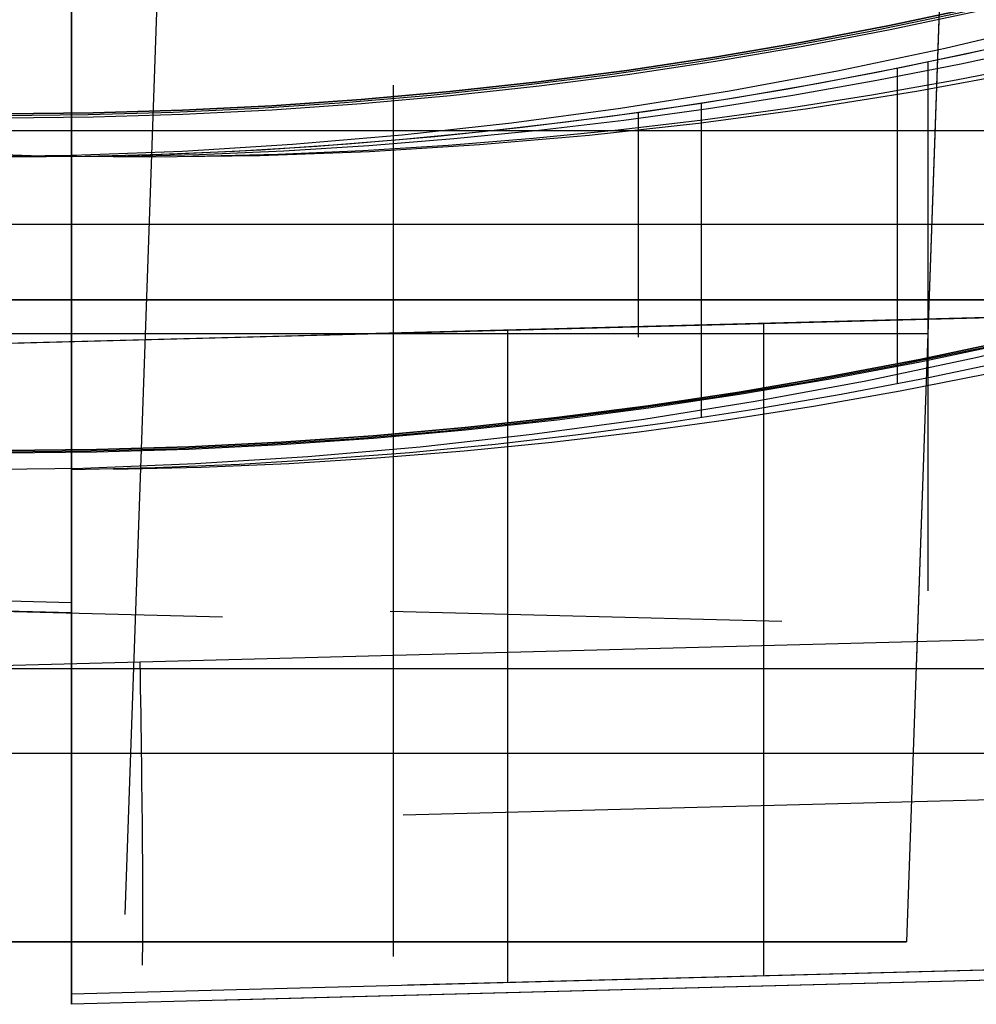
# Model space of a CAD drawing. Header units: millimetres. Extents: x -15 to 7, y 1 to 148.
# Tile 90 of 256: x -0.2 to 3.47, y 6.53 to 10.3. Entities that reach past the tile are written whole.
import ezdxf

# ---------------------------------------------------------------- set-up
doc = ezdxf.new("R2010")
doc.units = ezdxf.units.MM
doc.header["$MEASUREMENT"] = 0
doc.layers.add('Default', color=7, linetype='Continuous', true_color=0x000000)

msp = doc.modelspace()

# ---------------------------------------------------------------- linework, layer by layer
at = {"layer": 'Default', "color": 1, "true_color": 0xff0000, "extrusion": (0.001217, 0.034857, 0.999392)}
msp.add_lwpolyline([(-2.9618, -13.4952), (-2.9618, -7.9365)], dxfattribs=at)
at = {"layer": 'Default', "color": 254, "true_color": 0xcad1ee, "extrusion": (1, 0, 0)}
for points in [[(12.0579, -91.8617), (9.1147, -93.8746)], [(10.0617, -32.2789), (12.0711, -33.6532)], [(8.2712, -32.3359), (11.4486, -34.509)], [(11.4486, -91.0128), (8.07, -93.3235)], [(7.309, -92.1309), (11.3406, -89.3736)], [(7.223, -92.0855), (11.2546, -89.3282)], [(10.6876, -35.7016), (7.9225, -33.8105)], [(10.6016, -35.7469), (7.8365, -33.8558)], [(10.0472, -35.3678), (10.0472, -33.5505)], [(9.9888, -92.0112), (9.9888, -90.1939)], [(9.7806, -17.7793), (9.7806, -18.5448)], [(9.1147, -100.9003), (9.1147, -104.1287)], [(9.1147, -97.415), (9.1147, -98.289)], [(9.1147, -93.8746), (9.1147, -94.8038)], [(9.0883, -20.8373), (9.0883, -22.1951)], [(8.5805, -18.5448), (8.5805, -19.2793)], [(8.1556, -19.2793), (8.1556, -17.7793)], [(8.07, -100.9441), (8.07, -104.0849)], [(8.07, -93.3235), (8.07, -94.76)], [(8.07, -97.4588), (8.07, -98.2452)], [(8.0306, -19.2793), (8.0306, -22.1383)], [(6.5306, -19.2788), (6.5309, -19.2455), (6.5321, -19.212), (6.5339, -19.1781), (6.5366, -19.144), (6.5401, -19.1098), (6.5444, -19.0753), (6.5496, -19.0407), (6.5556, -19.0059), (6.5625, -18.971), (6.5702, -18.9361), (6.5789, -18.9011), (6.5884, -18.8661), (6.5989, -18.8312), (6.6103, -18.7963), (6.6226, -18.7615), (6.6358, -18.7268), (6.65, -18.6923), (6.6651, -18.6579), (6.6811, -18.6238), (6.6981, -18.59), (6.7159, -18.5565), (6.7347, -18.5233), (6.7544, -18.4906), (6.775, -18.4582), (6.7964, -18.4263), (6.8187, -18.3949), (6.8419, -18.364), (6.8659, -18.3336), (6.8907, -18.3039), (6.9163, -18.2747), (6.9426, -18.2463), (6.9697, -18.2185), (6.9975, -18.1914), (7.026, -18.165), (7.0551, -18.1394), (7.0848, -18.1146), (7.1152, -18.0907), (7.1461, -18.0675), (7.1775, -18.0452), (7.2094, -18.0237), (7.2418, -18.0032), (7.2746, -17.9835), (7.3077, -17.9647), (7.3412, -17.9468), (7.3751, -17.9299), (7.4092, -17.9139), (7.4435, -17.8988), (7.478, -17.8846), (7.5127, -17.8714), (7.5475, -17.8591), (7.5824, -17.8477), (7.6174, -17.8372), (7.6523, -17.8277), (7.6873, -17.819), (7.7223, -17.8112), (7.7571, -17.8044), (7.7919, -17.7984), (7.8265, -17.7932), (7.861, -17.7889), (7.8953, -17.7854), (7.9293, -17.7827), (7.9632, -17.7808), (7.9968, -17.7797), (8.03, -17.7793)], [(7.32, -104.0849), (7.32, -100.9441)], [(7.32, -98.2452), (7.32, -97.4588)], [(6.57, -93.3232), (6.5707, -93.2793), (6.5726, -93.2352), (6.5759, -93.1908), (6.5805, -93.1464), (6.5865, -93.1018), (6.5938, -93.0571), (6.6025, -93.0126), (6.6127, -92.9681), (6.6242, -92.9238), (6.6371, -92.8797), (6.6514, -92.8359), (6.6671, -92.7924), (6.6841, -92.7494), (6.7025, -92.7069), (6.7223, -92.6649), (6.7433, -92.6235), (6.7656, -92.5828), (6.7891, -92.5429), (6.8138, -92.5037), (6.8397, -92.4653), (6.8667, -92.4278), (6.8948, -92.3913), (6.9239, -92.3558), (6.9539, -92.3212), (6.9849, -92.2878), (7.0168, -92.2554), (7.0495, -92.2241), (7.0829, -92.194), (7.117, -92.1651), (7.1518, -92.1374), (7.1871, -92.1108), (7.223, -92.0855)], [(6.656, -100.8581), (6.656, -104.1709)], [(6.656, -93.3686), (6.656, -94.8459)], [(6.656, -97.3729), (6.656, -98.3312)], [(6.5862, -22.1894), (6.6143, -22.1881), (6.642, -22.1877)], [(6.6165, -19.3648), (6.6165, -22.2183)], [(6.57, -104.0849), (6.57, -100.9441)], [(6.57, -94.76), (6.57, -93.3232)], [(6.57, -98.2452), (6.57, -97.4588)], [(6.5306, -22.1383), (6.5306, -19.2788)]]:
    msp.add_lwpolyline(points, dxfattribs=at)
at = {"layer": 'Default', "color": 1, "true_color": 0xff0000, "extrusion": (0.999392, -0.034857, -0.001217)}
msp.add_lwpolyline([(11.5414, -28.3385), (6.8775, -28.5013)], dxfattribs=at)
at = {"layer": 'Default', "color": 1, "true_color": 0xff0000}
for points in [[(3.3628, 11.4311), (3.2, 6.77)], [(-4.4231, 9.88), (3.9231, 9.88)], [(-5.4379, 9.5206), (5.0357, 9.5206)], [(5.0357, 9.2311), (-5.4379, 9.2311)], [(-4.4005, 9.2311), (3.9005, 9.2311)], [(3.2814, 9.1006), (-3.7814, 9.1006)], [(3.8511, 7.8163), (-4.3511, 7.8163)], [(3.8398, 7.4918), (-4.3398, 7.4918)], [(3.2, 6.77), (-3.7, 6.77)], [(-3.7, 6.77), (3.2, 6.77)], [(-3.7, 6.77), (3.2, 6.77)]]:
    msp.add_lwpolyline(points, dxfattribs=at)
at = {"layer": 'Default', "color": 254, "true_color": 0xcad1ee}
for points in [[(5.0887, 10.7958), (4.7696, 10.6949), (4.4476, 10.6), (4.1229, 10.5112), (3.7957, 10.4285), (3.4662, 10.3521), (3.1345, 10.282), (2.8009, 10.2184), (2.4655, 10.1612), (2.1285, 10.1106), (1.7901, 10.0667), (1.4504, 10.0294), (1.1098, 9.9988), (0.7684, 9.975), (0.4263, 9.958), (0.0839, 9.9478), (-0.2588, 9.9443)], [(-0.2588, 9.9443), (0.0839, 9.9478), (0.4263, 9.958), (0.7684, 9.975), (1.1098, 9.9988), (1.4504, 10.0294), (1.7901, 10.0667), (2.1285, 10.1106), (2.4655, 10.1612), (2.8009, 10.2184), (3.1345, 10.282), (3.4662, 10.3521), (3.7957, 10.4285), (4.1229, 10.5112), (4.4476, 10.6), (4.7696, 10.6949), (5.0887, 10.7958)], [(5.0912, 10.7883), (4.7521, 10.6814), (4.4127, 10.582), (4.0731, 10.49), (3.7336, 10.4055), (3.3944, 10.3283), (3.0557, 10.2584), (2.7178, 10.1956), (2.3808, 10.1399), (2.0449, 10.0912), (1.7104, 10.0494), (1.3774, 10.0144), (1.0461, 9.986), (0.7167, 9.9641), (0.3893, 9.9487), (0.0641, 9.9395), (-0.2588, 9.9365)], [(5.0912, 10.7883), (4.7521, 10.6814), (4.4127, 10.582), (4.0731, 10.49), (3.7336, 10.4055), (3.3944, 10.3283), (3.0557, 10.2584), (2.7178, 10.1956), (2.3808, 10.1399), (2.0449, 10.0912), (1.7104, 10.0494), (1.3774, 10.0144), (1.0461, 9.986), (0.7167, 9.9641), (0.3893, 9.9487), (0.0641, 9.9395), (-0.2588, 9.9365)], [(-0.2588, 9.9286), (0.0842, 9.932), (0.4269, 9.9423), (0.7693, 9.9593), (1.1111, 9.9832), (1.452, 10.0138), (1.7919, 10.0511), (2.1306, 10.0951), (2.468, 10.1457), (2.8037, 10.2029), (3.1376, 10.2666), (3.4696, 10.3368), (3.7994, 10.4132), (4.1269, 10.496), (4.4519, 10.5849), (4.7742, 10.6799), (5.0936, 10.7808)], [(-0.2588, 9.9286), (0.0842, 9.932), (0.4269, 9.9423), (0.7693, 9.9593), (1.1111, 9.9832), (1.452, 10.0138), (1.7919, 10.0511), (2.1306, 10.0951), (2.468, 10.1457), (2.8037, 10.2029), (3.1376, 10.2666), (3.4696, 10.3368), (3.7994, 10.4132), (4.1269, 10.496), (4.4519, 10.5849), (4.7742, 10.6799), (5.0936, 10.7808)], [(-1.5, 9.823), (-1.1868, 9.8034), (-0.8754, 9.7896), (-0.5661, 9.7814), (-0.2588, 9.7786), (0.067, 9.7817), (0.3952, 9.7909), (0.7256, 9.8065), (1.058, 9.8286), (1.3924, 9.8572), (1.7284, 9.8926), (2.066, 9.9348), (2.405, 9.9839), (2.745, 10.0401), (3.0861, 10.1035), (3.4278, 10.174), (3.7701, 10.2519), (4.1128, 10.3373), (4.4555, 10.43), (4.798, 10.5304), (5.1402, 10.6383)], [(0, 9.7806), (0.3114, 9.788), (0.6248, 9.8011), (0.9401, 9.82), (1.2572, 9.8449), (1.5758, 9.8757), (1.896, 9.9127), (2.2174, 9.9559), (2.54, 10.0054), (2.8635, 10.0613), (3.1879, 10.1237), (3.5128, 10.1927), (3.8382, 10.2683), (4.1638, 10.3506), (4.4895, 10.4397), (4.815, 10.5355), (5.1402, 10.6383)], [(3.1648, 8.9094), (3.1648, 10.1191)], [(3.283, 8.116), (3.283, 10.1432)], [(1.2343, 6.714), (1.2343, 10.0541)], [(2.4148, 8.7796), (2.4148, 9.9855)], [(2.1725, 9.0883), (2.1725, 9.9495)], [(0, 8.03), (0, 9.7806)], [(0, 9.7806), (0, 8.5805)], [(-0.2588, 8.6531), (0.0956, 8.6566), (0.4498, 8.6672), (0.8036, 8.6848), (1.1568, 8.7094), (1.5091, 8.741), (1.8604, 8.7796), (2.2104, 8.8251), (2.559, 8.8774), (2.906, 8.9365), (3.2511, 9.0023), (3.5941, 9.0748), (3.9349, 9.1539), (4.2733, 9.2394), (4.6092, 9.3313), (4.9422, 9.4294), (5.2724, 9.5337)], [(5.2724, 9.5337), (4.9422, 9.4294), (4.6092, 9.3313), (4.2733, 9.2394), (3.9349, 9.1539), (3.5941, 9.0748), (3.2511, 9.0023), (2.906, 8.9365), (2.559, 8.8774), (2.2104, 8.8251), (1.8604, 8.7796), (1.5091, 8.741), (1.1568, 8.7094), (0.8036, 8.6848), (0.4498, 8.6672), (0.0956, 8.6566), (-0.2588, 8.6531)], [(-0.2588, 8.6487), (0.0751, 8.6518), (0.4114, 8.6613), (0.7499, 8.6773), (1.0906, 8.6999), (1.4332, 8.7292), (1.7776, 8.7655), (2.1235, 8.8087), (2.4708, 8.8591), (2.8193, 8.9167), (3.1688, 8.9816), (3.519, 9.0539), (3.8698, 9.1337), (4.2209, 9.2211), (4.572, 9.3162), (4.9231, 9.419), (5.2737, 9.5296)], [(-0.2588, 8.6487), (0.0751, 8.6518), (0.4114, 8.6613), (0.7499, 8.6773), (1.0906, 8.6999), (1.4332, 8.7292), (1.7776, 8.7655), (2.1235, 8.8087), (2.4708, 8.8591), (2.8193, 8.9167), (3.1688, 8.9816), (3.519, 9.0539), (3.8698, 9.1337), (4.2209, 9.2211), (4.572, 9.3162), (4.9231, 9.419), (5.2737, 9.5296)], [(-0.2588, 8.6443), (0.0958, 8.6479), (0.4502, 8.6585), (0.8042, 8.6761), (1.1575, 8.7007), (1.51, 8.7324), (1.8615, 8.7709), (2.2117, 8.8164), (2.5604, 8.8688), (2.9075, 8.9279), (3.2528, 8.9938), (3.596, 9.0663), (3.937, 9.1454), (4.2756, 9.2309), (4.6116, 9.3229), (4.9448, 9.4211), (5.2751, 9.5254)], [(-0.2588, 8.6443), (0.0958, 8.6479), (0.4502, 8.6585), (0.8042, 8.6761), (1.1575, 8.7007), (1.51, 8.7324), (1.8615, 8.7709), (2.2117, 8.8164), (2.5604, 8.8688), (2.9075, 8.9279), (3.2528, 8.9938), (3.596, 9.0663), (3.937, 9.1454), (4.2756, 9.2309), (4.6116, 9.3229), (4.9448, 9.4211), (5.2751, 9.5254)], [(0, 8.5805), (0.3207, 8.588), (0.6436, 8.6014), (0.9684, 8.6208), (1.295, 8.6463), (1.6233, 8.6779), (1.9531, 8.7159), (2.2843, 8.7604), (2.6166, 8.8113), (2.9499, 8.8688), (3.2841, 8.9331), (3.6189, 9.0041), (3.9541, 9.0819), (4.2896, 9.1667), (4.6251, 9.2584), (4.9605, 9.3572), (5.2955, 9.463)], [(-1.5, 9.0316), (4.845, 9.1977)], [(-1.5, 9.0316), (4.845, 9.1977)], [(1.4219, 9.1081), (4.845, 9.1977)], [(2.6527, 6.6395), (2.6527, 9.1403)], [(2.6527, 6.6395), (2.6527, 9.1403)], [(2.6527, 6.6395), (2.6527, 9.1403)], [(2.6527, 6.6395), (2.6527, 9.1403)], [(1.6725, 6.6138), (1.6725, 9.1147)], [(1.2343, 6.7516), (1.2343, 9.0637)], [(0, 8.5805), (0, 8.0306)], [(0, 6.6868), (0, 8.2712)], [(0, 8.07), (-1.5, 8.1093)], [(0, 8.07), (-1.5, 8.1093)], [(0, 8.07), (-1.5, 8.1093)], [(0, 8.0306), (-1.5, 8.0698)], [(0, 6.57), (0, 8.07)], [(0, 8.07), (0, 6.57)], [(0, 8.07), (0, 6.57)], [(0, 8.07), (0, 6.57)], [(0, 6.57), (0, 8.07)], [(0, 8.07), (0, 6.57)], [(0, 8.07), (0, 6.57)], [(0, 8.0306), (0, 6.7534)], [(0, 8.0306), (0, 6.5306)], [(6.5659, 6.742), (0, 6.57)], [(6.5659, 6.742), (0, 6.57)], [(6.5659, 6.742), (0, 6.57)], [(6.5659, 6.7025), (0, 6.5306)]]:
    msp.add_lwpolyline(points, dxfattribs=at)
at = {"layer": 'Default', "color": 254, "true_color": 0xcad1ee, "extrusion": (0.026177, 2.53808e-14, 0.999657)}
msp.add_lwpolyline([(9.823, 0.9565), (9.7981, 0.5386), (9.7833, 0.1192), (9.7786, -0.3011), (9.7841, -0.722), (9.7998, -1.1431), (9.8257, -1.5641), (9.8619, -1.9847), (9.9082, -2.4043), (9.9647, -2.8227), (10.0313, -3.2394), (10.108, -3.6542), (10.1946, -4.0667), (10.2911, -4.4764), (10.3973, -4.8831), (10.5131, -5.2864), (10.6383, -5.6859)], dxfattribs=at)
at = {"layer": 'Default', "color": 254, "true_color": 0xcad1ee, "extrusion": (-0.008727, 2.58866e-14, 0.999962)}
msp.add_lwpolyline([(4.9671, 10.6383), (4.5677, 10.5131), (4.1645, 10.3973), (3.758, 10.2911), (3.3483, 10.1946), (2.936, 10.108), (2.5214, 10.0313), (2.1047, 9.9647), (1.6865, 9.9082), (1.267, 9.8619), (0.8466, 9.8257), (0.4257, 9.7998), (0.0047, 9.7841), (-0.4161, 9.7786), (-0.8363, 9.7833), (-1.2555, 9.7981), (-1.6733, 9.823)], dxfattribs=at)
at = {"layer": 'Default', "color": 254, "true_color": 0xcad1ee, "extrusion": (0.026177, 1.50365e-13, 0.999657)}
msp.add_lwpolyline([(10.6383, -5.6074), (10.5399, -5.2965), (10.4474, -4.9835), (10.3606, -4.6685), (10.2797, -4.3516), (10.2047, -4.033), (10.1357, -3.7129), (10.0727, -3.3914), (10.0157, -3.0687), (9.9648, -2.745), (9.9201, -2.4205), (9.8815, -2.0953), (9.849, -1.7696), (9.8227, -1.4436), (9.8025, -1.1175), (9.7885, -0.7913), (9.7806, -0.4654)], dxfattribs=at)
at = {"layer": 'Default', "color": 254, "true_color": 0xcad1ee, "extrusion": (0.008727, 3.37244e-14, 0.999962)}
msp.add_lwpolyline([(0.1618, 9.7806), (0.4877, 9.7885), (0.8137, 9.8025), (1.1398, 9.8227), (1.4657, 9.849), (1.7913, 9.8815), (2.1163, 9.9201), (2.4408, 9.9648), (2.7643, 10.0157), (3.0869, 10.0727), (3.4083, 10.1357), (3.7283, 10.2047), (4.0468, 10.2797), (4.3636, 10.3606), (4.6785, 10.4474), (4.9915, 10.5399), (5.3022, 10.6383)], dxfattribs=at)
at = {"layer": 'Default', "color": 254, "true_color": 0xcad1ee, "extrusion": (-0.008092, 0.999967, -0.000211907)}
msp.add_lwpolyline([(1.4188, -32.373), (-4.05, -32.2298)], dxfattribs=at)
at = {"layer": 'Default', "color": 254, "true_color": 0xcad1ee, "extrusion": (0.014774, 0.999891, -0.000319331)}
msp.add_lwpolyline([(0.1459, -33.4284), (1.646, -33.396)], dxfattribs=at)
at = {"layer": 'Default', "color": 254, "true_color": 0xcad1ee, "extrusion": (0.014774, 0.999891, 0.000319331)}
msp.add_lwpolyline([(0.1443, -92.1654), (1.6445, -92.1978)], dxfattribs=at)
at = {"layer": 'Default', "color": 1, "true_color": 0xff0000, "extrusion": (1, 0, 0)}
for points in [[(9.546, -30.5781), (9.546, -28.4079)], [(6.77, -30.4812), (6.77, -28.5049)]]:
    msp.add_lwpolyline(points, dxfattribs=at)
at = {"layer": 'Default', "color": 254, "true_color": 0xcad1ee, "extrusion": (-0.008727, -4.6445e-15, 0.999962)}
msp.add_lwpolyline([(5.1224, 9.463), (4.7136, 9.3348), (4.301, 9.2162), (3.8849, 9.1074), (3.4657, 9.0085), (3.0438, 8.9196), (2.6195, 8.8409), (2.1932, 8.7723), (1.7652, 8.7141), (1.3359, 8.6662), (0.9057, 8.6287), (0.475, 8.6017), (0.0442, 8.585), (-0.3865, 8.5787), (-0.8165, 8.5828), (-1.2456, 8.5971), (-1.6733, 8.6218)], dxfattribs=at)
at = {"layer": 'Default', "color": 254, "true_color": 0xcad1ee, "extrusion": (0.008727, 3.32521e-14, 0.999962)}
msp.add_lwpolyline([(5.4575, 9.463), (5.1374, 9.3617), (4.815, 9.2663), (4.4905, 9.177), (4.1642, 9.0936), (3.8361, 9.0164), (3.5064, 8.9454), (3.1753, 8.8805), (2.843, 8.8219), (2.5096, 8.7696), (2.1754, 8.7236), (1.8405, 8.6839), (1.505, 8.6505), (1.1693, 8.6235), (0.8334, 8.6028), (0.4975, 8.5885), (0.1618, 8.5805)], dxfattribs=at)
at = {"layer": 'Default', "color": 254, "true_color": 0xcad1ee, "extrusion": (-0.014774, 0.999891, 0.000319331)}
msp.add_lwpolyline([(-6.7037, -90.8261), (-0.137, -90.6842)], dxfattribs=at)
at = {"layer": 'Default', "color": 254, "true_color": 0xcad1ee, "extrusion": (-0.014774, 0.999891, -0.000319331)}
msp.add_lwpolyline([(-6.7034, -34.6821), (-0.1368, -34.824)], dxfattribs=at)
at = {"layer": 'Default', "color": 254, "true_color": 0xcad1ee, "extrusion": (0.026159, 0.000684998, 0.999658)}
for points in [[(9.0678, -7.8094), (9.0678, -1.46)], [(9.0678, -6.7795), (9.0678, -1.3072)]]:
    msp.add_lwpolyline(points, dxfattribs=at)
at = {"layer": 'Default', "color": 254, "true_color": 0xcad1ee, "extrusion": (0.013804, 0.000361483, 0.999905)}
for points in [[(-0.2046, 9.0655), (6.141, 9.2317)], [(1.2712, 7.2563), (7.8378, 7.4282)], [(7.8548, 6.7757), (1.2883, 6.6037)]]:
    msp.add_lwpolyline(points, dxfattribs=at)
at = {"layer": 'Default', "color": 254, "true_color": 0xcad1ee, "extrusion": (-0.026159, 0.999658, 0.000684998)}
for points in [[(1.2643, -20.7473), (-6.0833, -20.9396)], [(-4.2072, -94.8701), (1.2632, -94.7269)], [(-4.2062, -22.2484), (1.2643, -22.1052)], [(-0.2101, -17.7848), (-6.7783, -17.9568)], [(-0.1719, -94.7644), (-6.7401, -94.9364)], [(-0.1719, -98.2497), (-6.7401, -98.4216)], [(-6.739, -19.4552), (-0.1708, -19.2833)], [(-0.1719, -104.0894), (-5.0185, -104.2163)]]:
    msp.add_lwpolyline(points, dxfattribs=at)
at = {"layer": 'Default', "color": 254, "true_color": 0xcad1ee, "extrusion": (-0.026159, -0.000684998, 0.999658)}
msp.add_lwpolyline([(-9.0678, -3.9052), (-9.0678, 1.5671)], dxfattribs=at)
at = {"layer": 'Default', "color": 254, "true_color": 0xcad1ee, "extrusion": (-0.026159, 0.999658, -0.000684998)}
for points in [[(1.2632, -97.4919), (-4.2072, -97.3487)], [(-6.7401, -100.7676), (-0.1719, -100.9396)], [(-6.7401, -97.2824), (-0.1719, -97.4543)]]:
    msp.add_lwpolyline(points, dxfattribs=at)
at = {"layer": 'Default', "color": 254, "true_color": 0xcad1ee, "extrusion": (-0.026177, 2.90367e-13, 0.999657)}
msp.add_lwpolyline([(-8.5805, -0.5047), (-8.579, -0.88), (-8.5854, -1.2554), (-8.5996, -1.6305), (-8.6218, -2.0052)], dxfattribs=at)
at = {"layer": 'Default', "color": 254, "true_color": 0xcad1ee, "extrusion": (-0.025991, 0.002201, 0.99966)}
msp.add_lwpolyline([(-8.2417, -1.5411), (-8.2417, -3.0469)], dxfattribs=at)
at = {"layer": 'Default', "color": 254, "true_color": 0xcad1ee, "extrusion": (0, 1, 0)}
for points in [[(1.3029, -32.37), (-3.9686, -32.2319)], [(1.5, -19.3186), (0, -19.2793)], [(-3.9686, -22.2422), (0, -22.1383)], [(-4.845, -104.2118), (0, -104.0849)], [(-3.9686, -98.3491), (0, -98.2452)], [(0, -100.9441), (-3.9686, -100.8402)], [(-3.9686, -94.8639), (0, -94.76)], [(0, -97.4588), (-3.9686, -97.3549)], [(-4.255, -22.2434), (0, -22.132)]]:
    msp.add_lwpolyline(points, dxfattribs=at)
at = {"layer": 'Default', "color": 254, "true_color": 0xcad1ee, "extrusion": (0.999315, 0.026168, -0.026168)}
msp.add_lwpolyline([(6.5283, -19.2677), (6.5287, -19.2345), (6.5298, -19.2009), (6.5317, -19.1671), (6.5344, -19.133), (6.5379, -19.0987), (6.5422, -19.0643), (6.5473, -19.0296), (6.5534, -18.9949), (6.5602, -18.96), (6.568, -18.9251), (6.5766, -18.8901), (6.5862, -18.8551), (6.5967, -18.8202), (6.608, -18.7853), (6.6203, -18.7504), (6.6336, -18.7158), (6.6477, -18.6812), (6.6628, -18.6469), (6.6789, -18.6128), (6.6958, -18.579), (6.7137, -18.5455), (6.7324, -18.5123), (6.7521, -18.4795), (6.7727, -18.4472), (6.7941, -18.4153), (6.8164, -18.3838), (6.8396, -18.3529), (6.8636, -18.3226), (6.8884, -18.2928), (6.9139, -18.2637), (6.9403, -18.2352), (6.9674, -18.2074), (6.9951, -18.1803), (7.0236, -18.1539), (7.0527, -18.1283), (7.0825, -18.1035), (7.1128, -18.0795), (7.1437, -18.0564), (7.1751, -18.034), (7.207, -18.0126), (7.2394, -17.992), (7.2721, -17.9723), (7.3053, -17.9535), (7.3388, -17.9356), (7.3726, -17.9187), (7.4067, -17.9026), (7.441, -17.8875), (7.4755, -17.8733), (7.5102, -17.8601), (7.545, -17.8478), (7.5799, -17.8364), (7.6148, -17.8259), (7.6498, -17.8163), (7.6847, -17.8076), (7.7197, -17.7999), (7.7545, -17.793), (7.7892, -17.7869), (7.8239, -17.7817), (7.8583, -17.7774), (7.8926, -17.7739), (7.9266, -17.7712), (7.9605, -17.7693), (7.994, -17.7681), (8.0273, -17.7677)], dxfattribs=at)
at = {"layer": 'Default', "color": 254, "true_color": 0xcad1ee, "extrusion": (0.026159, -0.000684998, 0.999658)}
for points in [[(8.0673, -1.0115), (8.0673, -2.5125)], [(8.0278, 1.1319), (8.0278, -0.3692)]]:
    msp.add_lwpolyline(points, dxfattribs=at)
at = {"layer": 'Default', "color": 254, "true_color": 0xcad1ee, "extrusion": (-0.026159, 0.000684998, 0.999658)}
msp.add_lwpolyline([(-8.0673, -2.8527), (-8.0673, -4.3537)], dxfattribs=at)
at = {"layer": 'Default', "color": 254, "true_color": 0xcad1ee, "extrusion": (0.026159, 0.999658, 0.000684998)}
for points in [[(0.2111, -97.4643), (1.7116, -97.5036)], [(0.2101, -19.2848), (1.7106, -19.3241)]]:
    msp.add_lwpolyline(points, dxfattribs=at)
at = {"layer": 'Default', "color": 254, "true_color": 0xcad1ee, "extrusion": (0.026159, 0.999658, -0.000684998)}
for points in [[(1.7116, -98.2004), (0.2111, -98.2397)], [(1.7116, -94.7151), (0.2111, -94.7544)]]:
    msp.add_lwpolyline(points, dxfattribs=at)
at = {"layer": 'Default', "color": 254, "true_color": 0xcad1ee, "extrusion": (-0.013804, 0.000361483, 0.999905)}
msp.add_lwpolyline([(-1.2883, 8.1037), (-2.7884, 8.143)], dxfattribs=at)
at = {"layer": 'Default', "color": 254, "true_color": 0xcad1ee, "extrusion": (-0.013804, -0.000361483, 0.999905)}
msp.add_lwpolyline([(-0.4674, 7.8243), (6.0992, 7.9962)], dxfattribs=at)
at = {"layer": 'Default', "color": 254, "true_color": 0xcad1ee, "extrusion": (0.999562, 0.026174, 0.013809)}
msp.add_lwpolyline([(7.8339, -33.8554), (7.7828, -33.8197), (7.7323, -33.7828), (7.6826, -33.7448), (7.6336, -33.7057), (7.5854, -33.6656), (7.538, -33.6245), (7.4914, -33.5823), (7.4457, -33.5392), (7.401, -33.4951), (7.3571, -33.45), (7.3142, -33.4041), (7.2723, -33.3573), (7.2315, -33.3097), (7.1916, -33.2613), (7.1529, -33.2121), (7.1152, -33.1621), (7.0786, -33.1115), (7.0431, -33.0602), (7.0088, -33.0083), (6.9757, -32.9559), (6.9437, -32.9028), (6.9129, -32.8493), (6.8833, -32.7953), (6.8548, -32.7408), (6.8276, -32.686), (6.8016, -32.6308), (6.7768, -32.5753), (6.7533, -32.5196), (6.7309, -32.4636), (6.7098, -32.4073), (6.6899, -32.351), (6.6712, -32.2945)], dxfattribs=at)
at = {"layer": 'Default', "color": 254, "true_color": 0xcad1ee, "extrusion": (1, -5.59321e-12, 7.39157e-12)}
msp.add_lwpolyline([(7.8365, -33.8558), (7.7876, -33.8217), (7.7393, -33.7864), (7.6915, -33.7501), (7.6443, -33.7128), (7.5978, -33.6744), (7.552, -33.635), (7.5068, -33.5946), (7.4624, -33.5532), (7.4188, -33.5109), (7.376, -33.4676), (7.334, -33.4234), (7.2929, -33.3783), (7.2527, -33.3324), (7.2134, -33.2856), (7.1751, -33.238), (7.1377, -33.1896), (7.1013, -33.1405), (7.066, -33.0906), (7.0316, -33.0401), (6.9984, -32.9889), (6.9662, -32.937), (6.9351, -32.8846), (6.9051, -32.8317), (6.8762, -32.7782), (6.8484, -32.7242), (6.8219, -32.6698), (6.7964, -32.6149), (6.7721, -32.5597), (6.749, -32.5042), (6.7271, -32.4483), (6.7064, -32.3922), (6.6868, -32.3359)], dxfattribs=at)
at = {"layer": 'Default', "color": 254, "true_color": 0xcad1ee, "extrusion": (0.999562, 0.026174, -0.013809)}
msp.add_lwpolyline([(6.5678, -93.312), (6.5683, -93.2712), (6.57, -93.2299), (6.5729, -93.1884), (6.5769, -93.1464), (6.5822, -93.1042), (6.5888, -93.0618), (6.5966, -93.0192), (6.6058, -92.9764), (6.6163, -92.9336), (6.6281, -92.8908), (6.6413, -92.848), (6.6559, -92.8053), (6.6719, -92.7628), (6.6893, -92.7205), (6.7081, -92.6786), (6.7282, -92.637), (6.7498, -92.5958), (6.7727, -92.5552), (6.7969, -92.5151), (6.8225, -92.4756), (6.8494, -92.4369), (6.8776, -92.399), (6.9071, -92.3618), (6.9377, -92.3256), (6.9695, -92.2903), (7.0024, -92.256), (7.0364, -92.2228), (7.0714, -92.1907), (7.1074, -92.1597), (7.1443, -92.1299), (7.182, -92.1014), (7.2205, -92.0741)], dxfattribs=at)
at = {"layer": 'Default', "color": 254, "true_color": 0xcad1ee, "extrusion": (-0.022126, 0.999755, -0.00057939)}
msp.add_lwpolyline([(-4.1175, -32.2281), (-0.148, -32.332)], dxfattribs=at)
at = {"layer": 'Default', "color": 254, "true_color": 0xcad1ee, "extrusion": (1, -2.13082e-23, 7.29768e-11)}
msp.add_lwpolyline([(6.642, -22.132), (6.6699, -22.1324), (6.6978, -22.1336), (6.7256, -22.1355), (6.7534, -22.1383)], dxfattribs=at)
at = {"layer": 'Default', "color": 254, "true_color": 0xcad1ee, "extrusion": (0.001503, 0.999999, -3.93479e-05)}
msp.add_lwpolyline([(0.0101, -22.138), (-3.9584, -22.2419)], dxfattribs=at)
at = {"layer": 'Default', "color": 254, "true_color": 0xcad1ee, "extrusion": (1, 5.14427e-25, -6.43948e-12)}
msp.add_lwpolyline([(6.642, -22.132), (6.6141, -22.1324), (6.5862, -22.1336), (6.5583, -22.1355), (6.5306, -22.1383)], dxfattribs=at)
at = {"layer": 'Default', "color": 254, "true_color": 0xcad1ee, "extrusion": (0.024698, 0.000646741, 0.999695)}
msp.add_lwpolyline([(6.5283, -4.9757), (6.5283, -0.7179)], dxfattribs=at)

doc.saveas('drawing.dxf')
